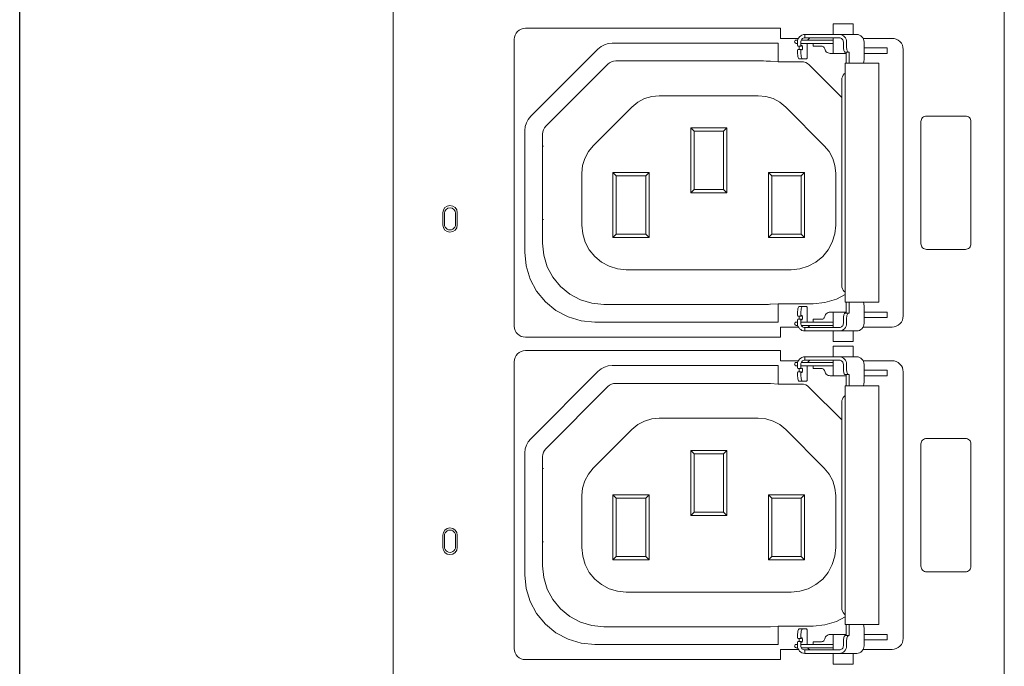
# Model space of a CAD drawing. Header units: millimetres. Extents: x 94562 to 148980, y -25377 to 3008.
# Tile 60 of 140: x 98812 to 98900, y -21612 to -21554. Entities that reach past the tile are written whole.
import ezdxf

# ---------------------------------------------------------------- set-up
doc = ezdxf.new("R2010")
doc.units = ezdxf.units.MM
doc.layers.add('tt_symbole', color=40, linetype='Continuous')

# ---------------------------------------------------------------- blocks, each defined once
blk = doc.blocks.new('IT_szafa_stojąca_42U')
blk.add_line((289.4091, 1608.811), (289.4091, 1797.7235))
blk = doc.blocks.new('PDU_(18)C13_(6)C19')
at = {"layer": 'tt_symbole', "lineweight": 5}
for p, q in [((0, 6.864), (0, 13.05297)), ((0.39369, 13.05297), (0.39369, 6.88261)), ((0.13386, 9.62883), (0.13608, 9.63003)), ((0.13608, 9.63003), (0.13849, 9.63075)), ((0.13849, 9.63075), (0.141, 9.631)), ((0.141, 9.631), (0.24803, 9.631)), ((0.2604, 9.62956), (0.26071, 9.62906)), ((0.26257, 9.63224), (0.26253, 9.63171)), ((0.26253, 9.63171), (0.26253, 9.62956)), ((0.26253, 9.63086), (0.26483, 9.63086)), ((0.26286, 9.62906), (0.26253, 9.62956)), ((0.26272, 9.63275), (0.26257, 9.63224)), ((0.26297, 9.63322), (0.26272, 9.63275)), ((0.2835, 9.63301), (0.26286, 9.63301)), ((0.26326, 9.62943), (0.26286, 9.62906)), ((0.26331, 9.63364), (0.26297, 9.63322)), ((0.26339, 9.62943), (0.26326, 9.62943)), ((0.26371, 9.63397), (0.26331, 9.63364)), ((0.2635, 9.62922), (0.26339, 9.62943)), ((0.26417, 9.63424), (0.26371, 9.63397)), ((0.26467, 9.63439), (0.26417, 9.63424)), ((0.26518, 9.63443), (0.26467, 9.63439)), ((0.26483, 9.63086), (0.2835, 9.63086)), ((0.26524, 9.63443), (0.26518, 9.63443)), ((0.26529, 9.63443), (0.26524, 9.63443)), ((0.26535, 9.63443), (0.26529, 9.63443)), ((0.26543, 9.63443), (0.26535, 9.63443)), ((0.2655, 9.63443), (0.26543, 9.63443)), ((0.26558, 9.63443), (0.2655, 9.63443)), ((0.26567, 9.63443), (0.26558, 9.63443)), ((0.26576, 9.63443), (0.26567, 9.63443)), ((0.27776, 9.63443), (0.26576, 9.63443)), ((0.27826, 9.63443), (0.27776, 9.63443)), ((0.27888, 9.63443), (0.27826, 9.63443)), ((0.27958, 9.63443), (0.27888, 9.63443)), ((0.2804, 9.63443), (0.27958, 9.63443)), ((0.28131, 9.63443), (0.2804, 9.63443)), ((0.28228, 9.63443), (0.28131, 9.63443)), ((0.28332, 9.63443), (0.28228, 9.63443)), ((0.2844, 9.63443), (0.28332, 9.63443)), ((0.28743, 9.63443), (0.2844, 9.63443)), ((0.28793, 9.63439), (0.28743, 9.63443)), ((0.28842, 9.63424), (0.28793, 9.63439)), ((0.28886, 9.63397), (0.28842, 9.63424)), ((0.28926, 9.63364), (0.28886, 9.63397)), ((0.28958, 9.63322), (0.28926, 9.63364)), ((0.28982, 9.63275), (0.28958, 9.63322)), ((0.28997, 9.63224), (0.28982, 9.63275)), ((0.29001, 9.63171), (0.28997, 9.63224)), ((0.29001, 9.62876), (0.29001, 9.63171)), ((0.30271, 9.63411), (0.32136, 9.63411)), ((0.32276, 9.63397), (0.32136, 9.63411)), ((0.32411, 9.63357), (0.32276, 9.63397)), ((0.32536, 9.6329), (0.32411, 9.63357)), ((0.32644, 9.63201), (0.32536, 9.6329)), ((0.32735, 9.63093), (0.32644, 9.63201)), ((0.32801, 9.62969), (0.32735, 9.63093)), ((0.32842, 9.62835), (0.32801, 9.62969)), ((0.08858, 9.58392), (0.1319, 9.62724)), ((0.1319, 9.62724), (0.13386, 9.62883)), ((0.26071, 9.62906), (0.26286, 9.62906)), ((0.26253, 9.6265), (0.26286, 9.627)), ((0.26283, 9.627), (0.26285, 9.627)), ((0.26286, 9.62906), (0.26285, 9.62906)), ((0.26285, 9.627), (0.26286, 9.627)), ((0.26286, 9.627), (0.26326, 9.62662)), ((0.26326, 9.62662), (0.26339, 9.62662)), ((0.26339, 9.62662), (0.2635, 9.62683)), ((0.2636, 9.62883), (0.2635, 9.62922)), ((0.2635, 9.62683), (0.2636, 9.62722)), ((0.26364, 9.62831), (0.2636, 9.62883)), ((0.2636, 9.62722), (0.26364, 9.62775)), ((0.26364, 9.62775), (0.26364, 9.62831)), ((0.27588, 9.6291), (0.27631, 9.62906)), ((0.27631, 9.62906), (0.27672, 9.62894)), ((0.27672, 9.62894), (0.2771, 9.62874)), ((0.2771, 9.62874), (0.27743, 9.62847)), ((0.27743, 9.62847), (0.27769, 9.62814)), ((0.27769, 9.62814), (0.2779, 9.62776)), ((0.2779, 9.62776), (0.27803, 9.62736)), ((0.27803, 9.62736), (0.27822, 9.62668)), ((0.27822, 9.62668), (0.27856, 9.62606)), ((0.27856, 9.62606), (0.27901, 9.62551)), ((0.27901, 9.62551), (0.27957, 9.62506)), ((0.27957, 9.62506), (0.28019, 9.62472)), ((0.28019, 9.62472), (0.28088, 9.62451)), ((0.28088, 9.62451), (0.2816, 9.62444)), ((0.2816, 9.62444), (0.29175, 9.62444)), ((0.29004, 9.62807), (0.29001, 9.62876)), ((0.2901, 9.62739), (0.29004, 9.62807)), ((0.29021, 9.62678), (0.2901, 9.62739)), ((0.29035, 9.62624), (0.29021, 9.62678)), ((0.29051, 9.62579), (0.29035, 9.62624)), ((0.29069, 9.62546), (0.29051, 9.62579)), ((0.2909, 9.62525), (0.29069, 9.62546)), ((0.29113, 9.62518), (0.2909, 9.62525)), ((0.29319, 9.62518), (0.29113, 9.62518)), ((0.32856, 9.62696), (0.32842, 9.62835)), ((0.32856, 9.45537), (0.32856, 9.62696)), ((0.08507, 9.57732), (0.08581, 9.57974)), ((0.08581, 9.57974), (0.08699, 9.58196)), ((0.08699, 9.58196), (0.08858, 9.58392)), ((0.08482, 9.57482), (0.08507, 9.57732)), ((0.08482, 9.49636), (0.08482, 9.57482)), ((0.08568, 9.48757), (0.08482, 9.49636)), ((0.08825, 9.47912), (0.08568, 9.48757)), ((0.0924, 9.47133), (0.08825, 9.47912)), ((0.098, 9.46451), (0.0924, 9.47133)), ((0.10482, 9.45892), (0.098, 9.46451)), ((0.11261, 9.45475), (0.10482, 9.45892)), ((0.29382, 9.45715), (0.29382, 9.46431)), ((0.303, 9.46399), (0.30289, 9.46431)), ((0.30314, 9.46344), (0.303, 9.46399)), ((0.30325, 9.46283), (0.30314, 9.46344)), ((0.30331, 9.46215), (0.30325, 9.46283)), ((0.30333, 9.46146), (0.30331, 9.46215)), ((0.30333, 9.45062), (0.30333, 9.46146)), ((0.12106, 9.45219), (0.11261, 9.45475)), ((0.12986, 9.45133), (0.12106, 9.45219)), ((0.2604, 9.45582), (0.2607, 9.45533)), ((0.26072, 9.45328), (0.2604, 9.45278)), ((0.2607, 9.45533), (0.26286, 9.45533)), ((0.26286, 9.45328), (0.26072, 9.45328)), ((0.26287, 9.45533), (0.26253, 9.45582)), ((0.26253, 9.45278), (0.26286, 9.45328)), ((0.26253, 9.45278), (0.26253, 9.45062)), ((0.26285, 9.45533), (0.26283, 9.45533)), ((0.26286, 9.45533), (0.26285, 9.45533)), ((0.26287, 9.45533), (0.26286, 9.45533)), ((0.26286, 9.45328), (0.26289, 9.45325)), ((0.26326, 9.45569), (0.26287, 9.45533)), ((0.26289, 9.45325), (0.26326, 9.4529)), ((0.26339, 9.45571), (0.26326, 9.45569)), ((0.26326, 9.4529), (0.26339, 9.45289)), ((0.2635, 9.4555), (0.26339, 9.45571)), ((0.26339, 9.45289), (0.2635, 9.4531)), ((0.2636, 9.4551), (0.2635, 9.4555)), ((0.2635, 9.4531), (0.2636, 9.4535)), ((0.26364, 9.45458), (0.2636, 9.4551)), ((0.2636, 9.4535), (0.26364, 9.45401)), ((0.26364, 9.45401), (0.26364, 9.45458)), ((0.27588, 9.45322), (0.27631, 9.45326)), ((0.27631, 9.45326), (0.27672, 9.45339)), ((0.27672, 9.45339), (0.2771, 9.4536)), ((0.2771, 9.4536), (0.27743, 9.45386)), ((0.27743, 9.45386), (0.27769, 9.45419)), ((0.27769, 9.45419), (0.2779, 9.45457)), ((0.2779, 9.45457), (0.27803, 9.45497)), ((0.27803, 9.45497), (0.27822, 9.45565)), ((0.27822, 9.45565), (0.27856, 9.45628)), ((0.27856, 9.45628), (0.27901, 9.45682)), ((0.27901, 9.45682), (0.27957, 9.45726)), ((0.27957, 9.45726), (0.28019, 9.4576)), ((0.28019, 9.4576), (0.28088, 9.45781)), ((0.28088, 9.45781), (0.2816, 9.45787)), ((0.2816, 9.45787), (0.29175, 9.45787)), ((0.29001, 9.45357), (0.29004, 9.45426)), ((0.29001, 9.45062), (0.29001, 9.45357)), ((0.29004, 9.45426), (0.2901, 9.45493)), ((0.2901, 9.45493), (0.29021, 9.45556)), ((0.29021, 9.45556), (0.29035, 9.4561)), ((0.29035, 9.4561), (0.29051, 9.45654)), ((0.29051, 9.45654), (0.29069, 9.45687)), ((0.29069, 9.45687), (0.2909, 9.45708)), ((0.2909, 9.45708), (0.29113, 9.45715)), ((0.29113, 9.45715), (0.29319, 9.45715)), ((0.29319, 9.45715), (0.29382, 9.45715)), ((0.32735, 9.4514), (0.32801, 9.45264)), ((0.32801, 9.45264), (0.32842, 9.45397)), ((0.32842, 9.45397), (0.32856, 9.45537)), ((0.24803, 9.45133), (0.12986, 9.45133)), ((0.26101, 9.44822), (0.24949, 9.44822)), ((0.24949, 9.44822), (0.24949, 9.44167)), ((0.26253, 9.45062), (0.26257, 9.45008)), ((0.26257, 9.45008), (0.26272, 9.44957)), ((0.26272, 9.44957), (0.26297, 9.44911)), ((0.26286, 9.44932), (0.26421, 9.44932)), ((0.26297, 9.44911), (0.26331, 9.44869)), ((0.26331, 9.44869), (0.26371, 9.44835)), ((0.26371, 9.44835), (0.26417, 9.4481)), ((0.26417, 9.4481), (0.26467, 9.44794)), ((0.26421, 9.44932), (0.26483, 9.44932)), ((0.26467, 9.44794), (0.26518, 9.44789)), ((0.26483, 9.44932), (0.2835, 9.44932)), ((0.26518, 9.44789), (0.26518, 9.44571)), ((0.26518, 9.44789), (0.26524, 9.44789)), ((0.26518, 9.44571), (0.27776, 9.44571)), ((0.26524, 9.44789), (0.26529, 9.44789)), ((0.26529, 9.44789), (0.26535, 9.44789)), ((0.26535, 9.44789), (0.26543, 9.44789)), ((0.26543, 9.44789), (0.2655, 9.44789)), ((0.2655, 9.44789), (0.26558, 9.44789)), ((0.26558, 9.44789), (0.26567, 9.44789)), ((0.26567, 9.44789), (0.26576, 9.44789)), ((0.26576, 9.44789), (0.27776, 9.44789)), ((0.27776, 9.44789), (0.27826, 9.44789)), ((0.27776, 9.44571), (0.27826, 9.44571)), ((0.27826, 9.44789), (0.27888, 9.44789)), ((0.27826, 9.44571), (0.27888, 9.44571)), ((0.27888, 9.44789), (0.27958, 9.44789)), ((0.27888, 9.44571), (0.27958, 9.44571)), ((0.27958, 9.44789), (0.2804, 9.44789)), ((0.27958, 9.44571), (0.2804, 9.44571)), ((0.2804, 9.44789), (0.28131, 9.44789)), ((0.2804, 9.44571), (0.28131, 9.44571)), ((0.28131, 9.44789), (0.28228, 9.44789)), ((0.28131, 9.44571), (0.28228, 9.44571)), ((0.28228, 9.44789), (0.28332, 9.44789)), ((0.28228, 9.44571), (0.28332, 9.44571)), ((0.28332, 9.44789), (0.2844, 9.44789)), ((0.28332, 9.44571), (0.2844, 9.44571)), ((0.2844, 9.44789), (0.28743, 9.44789)), ((0.2844, 9.44571), (0.28743, 9.44571)), ((0.28743, 9.44789), (0.28793, 9.44794)), ((0.28743, 9.44571), (0.29867, 9.44571)), ((0.28793, 9.44794), (0.28842, 9.4481)), ((0.28842, 9.4481), (0.28886, 9.44835)), ((0.28886, 9.44835), (0.28926, 9.44869)), ((0.28926, 9.44869), (0.28958, 9.44911)), ((0.28958, 9.44911), (0.28982, 9.44957)), ((0.28982, 9.44957), (0.28997, 9.45008)), ((0.28997, 9.45008), (0.29001, 9.45062)), ((0.29867, 9.44571), (0.29957, 9.44581)), ((0.29957, 9.44581), (0.30044, 9.44608)), ((0.30044, 9.44608), (0.30125, 9.44654)), ((0.30125, 9.44654), (0.30196, 9.44715)), ((0.30196, 9.44715), (0.30254, 9.44789)), ((0.30254, 9.44789), (0.30297, 9.44874)), ((0.30297, 9.44874), (0.30324, 9.44967)), ((0.30324, 9.44967), (0.30333, 9.45062)), ((0.32136, 9.44822), (0.32276, 9.44835)), ((0.32276, 9.44835), (0.32411, 9.44876)), ((0.32411, 9.44876), (0.32536, 9.44942)), ((0.32536, 9.44942), (0.32644, 9.45031)), ((0.32644, 9.45031), (0.32735, 9.4514)), ((0.24949, 9.44167), (0.08521, 9.44167)), ((0.26417, 9.42665), (0.26371, 9.42638)), ((0.26467, 9.4268), (0.26417, 9.42665)), ((0.26518, 9.42684), (0.26467, 9.4268)), ((0.26524, 9.42684), (0.26518, 9.42684)), ((0.26529, 9.42684), (0.26524, 9.42684)), ((0.26535, 9.42684), (0.26529, 9.42684)), ((0.26543, 9.42684), (0.26535, 9.42684)), ((0.2655, 9.42684), (0.26543, 9.42684)), ((0.26558, 9.42684), (0.2655, 9.42684)), ((0.26567, 9.42684), (0.26558, 9.42684)), ((0.26576, 9.42684), (0.26567, 9.42684)), ((0.27776, 9.42684), (0.26576, 9.42684)), ((0.27826, 9.42684), (0.27776, 9.42684)), ((0.27888, 9.42684), (0.27826, 9.42684)), ((0.27958, 9.42684), (0.27888, 9.42684)), ((0.2804, 9.42684), (0.27958, 9.42684)), ((0.28131, 9.42684), (0.2804, 9.42684)), ((0.28228, 9.42684), (0.28131, 9.42684)), ((0.28332, 9.42684), (0.28228, 9.42684)), ((0.2844, 9.42684), (0.28332, 9.42684)), ((0.28743, 9.42684), (0.2844, 9.42684)), ((0.28793, 9.4268), (0.28743, 9.42684)), ((0.28842, 9.42665), (0.28793, 9.4268)), ((0.28886, 9.42638), (0.28842, 9.42665)), ((0.30271, 9.42652), (0.32136, 9.42652)), ((0.32276, 9.42638), (0.32136, 9.42652)), ((0.1319, 9.41965), (0.13386, 9.42124)), ((0.13386, 9.42124), (0.13608, 9.42244)), ((0.13608, 9.42244), (0.13849, 9.42316)), ((0.13849, 9.42316), (0.141, 9.42341)), ((0.141, 9.42341), (0.24803, 9.42341)), ((0.2604, 9.42197), (0.26071, 9.42147)), ((0.26071, 9.42147), (0.26286, 9.42147)), ((0.26257, 9.42465), (0.26253, 9.42412)), ((0.26253, 9.42412), (0.26253, 9.42197)), ((0.26253, 9.42327), (0.26483, 9.42327)), ((0.26286, 9.42147), (0.26253, 9.42197)), ((0.26272, 9.42516), (0.26257, 9.42465)), ((0.26297, 9.42563), (0.26272, 9.42516)), ((0.26286, 9.42147), (0.26285, 9.42147)), ((0.2835, 9.42542), (0.26286, 9.42542)), ((0.26326, 9.42184), (0.26286, 9.42147)), ((0.26331, 9.42605), (0.26297, 9.42563)), ((0.26339, 9.42184), (0.26326, 9.42184)), ((0.26371, 9.42638), (0.26331, 9.42605)), ((0.2635, 9.42163), (0.26339, 9.42184)), ((0.2636, 9.42124), (0.2635, 9.42163)), ((0.26364, 9.42072), (0.2636, 9.42124)), ((0.2636, 9.41963), (0.26364, 9.42016)), ((0.26364, 9.42016), (0.26364, 9.42072)), ((0.26483, 9.42327), (0.2835, 9.42327)), ((0.27588, 9.42151), (0.27631, 9.42147)), ((0.27631, 9.42147), (0.27672, 9.42135)), ((0.27672, 9.42135), (0.2771, 9.42115)), ((0.2771, 9.42115), (0.27743, 9.42088)), ((0.27743, 9.42088), (0.27769, 9.42055)), ((0.27769, 9.42055), (0.2779, 9.42017)), ((0.2779, 9.42017), (0.27803, 9.41977)), ((0.28926, 9.42605), (0.28886, 9.42638)), ((0.28958, 9.42563), (0.28926, 9.42605)), ((0.28982, 9.42516), (0.28958, 9.42563)), ((0.28997, 9.42465), (0.28982, 9.42516)), ((0.29001, 9.42412), (0.28997, 9.42465)), ((0.29001, 9.42117), (0.29001, 9.42412)), ((0.29004, 9.42048), (0.29001, 9.42117)), ((0.2901, 9.4198), (0.29004, 9.42048)), ((0.32411, 9.42598), (0.32276, 9.42638)), ((0.32536, 9.42531), (0.32411, 9.42598)), ((0.32644, 9.42442), (0.32536, 9.42531)), ((0.32735, 9.42334), (0.32644, 9.42442)), ((0.32801, 9.4221), (0.32735, 9.42334)), ((0.32842, 9.42076), (0.32801, 9.4221)), ((0.32856, 9.41937), (0.32842, 9.42076)), ((0.08858, 9.37633), (0.1319, 9.41965)), ((0.26253, 9.41891), (0.26286, 9.41941)), ((0.26283, 9.41941), (0.26285, 9.41941)), ((0.26285, 9.41941), (0.26286, 9.41941)), ((0.26286, 9.41941), (0.26326, 9.41903)), ((0.26326, 9.41903), (0.26339, 9.41903)), ((0.26339, 9.41903), (0.2635, 9.41924)), ((0.2635, 9.41924), (0.2636, 9.41963)), ((0.27803, 9.41977), (0.27822, 9.41909)), ((0.27822, 9.41909), (0.27856, 9.41847)), ((0.27856, 9.41847), (0.27901, 9.41792)), ((0.27901, 9.41792), (0.27957, 9.41747)), ((0.27957, 9.41747), (0.28019, 9.41713)), ((0.28019, 9.41713), (0.28088, 9.41692)), ((0.28088, 9.41692), (0.2816, 9.41685)), ((0.2816, 9.41685), (0.29175, 9.41685)), ((0.29021, 9.41919), (0.2901, 9.4198)), ((0.29035, 9.41865), (0.29021, 9.41919)), ((0.29051, 9.4182), (0.29035, 9.41865)), ((0.29069, 9.41787), (0.29051, 9.4182)), ((0.2909, 9.41766), (0.29069, 9.41787)), ((0.29113, 9.41759), (0.2909, 9.41766)), ((0.29319, 9.41759), (0.29113, 9.41759)), ((0.32856, 9.24778), (0.32856, 9.41937)), ((0.08699, 9.37437), (0.08858, 9.37633)), ((0.08482, 9.36723), (0.08507, 9.36973)), ((0.08507, 9.36973), (0.08581, 9.37215)), ((0.08581, 9.37215), (0.08699, 9.37437)), ((0.08482, 9.28877), (0.08482, 9.36723)), ((0.08568, 9.27998), (0.08482, 9.28877)), ((0.08825, 9.27153), (0.08568, 9.27998)), ((0.0924, 9.26374), (0.08825, 9.27153)), ((0.098, 9.25692), (0.0924, 9.26374)), ((0.10482, 9.25133), (0.098, 9.25692)), ((0.29382, 9.24956), (0.29382, 9.25672)), ((0.303, 9.2564), (0.30289, 9.25672)), ((0.30314, 9.25585), (0.303, 9.2564)), ((0.30325, 9.25524), (0.30314, 9.25585)), ((0.30331, 9.25456), (0.30325, 9.25524)), ((0.11261, 9.24716), (0.10482, 9.25133)), ((0.27856, 9.24869), (0.27901, 9.24923)), ((0.27901, 9.24923), (0.27957, 9.24967)), ((0.27957, 9.24967), (0.28019, 9.25001)), ((0.28019, 9.25001), (0.28088, 9.25022)), ((0.28088, 9.25022), (0.2816, 9.25028)), ((0.2816, 9.25028), (0.29175, 9.25028)), ((0.29035, 9.24851), (0.29051, 9.24895)), ((0.29051, 9.24895), (0.29069, 9.24928)), ((0.29069, 9.24928), (0.2909, 9.24949)), ((0.2909, 9.24949), (0.29113, 9.24956)), ((0.29113, 9.24956), (0.29319, 9.24956)), ((0.29319, 9.24956), (0.29382, 9.24956)), ((0.30333, 9.25387), (0.30331, 9.25456)), ((0.30333, 9.24303), (0.30333, 9.25387)), ((0.12106, 9.2446), (0.11261, 9.24716)), ((0.12986, 9.24374), (0.12106, 9.2446)), ((0.24803, 9.24374), (0.12986, 9.24374)), ((0.2604, 9.24823), (0.2607, 9.24774)), ((0.26072, 9.24569), (0.2604, 9.24519)), ((0.2607, 9.24774), (0.26286, 9.24774)), ((0.26286, 9.24569), (0.26072, 9.24569)), ((0.26287, 9.24774), (0.26253, 9.24823)), ((0.26253, 9.24519), (0.26286, 9.24569)), ((0.26253, 9.24519), (0.26253, 9.24303)), ((0.26253, 9.24303), (0.26257, 9.24249)), ((0.26257, 9.24249), (0.26272, 9.24198)), ((0.26285, 9.24774), (0.26283, 9.24774)), ((0.26286, 9.24774), (0.26285, 9.24774)), ((0.26287, 9.24774), (0.26286, 9.24774)), ((0.26286, 9.24569), (0.26289, 9.24566)), ((0.26326, 9.2481), (0.26287, 9.24774)), ((0.26289, 9.24566), (0.26326, 9.24531)), ((0.26339, 9.24812), (0.26326, 9.2481)), ((0.26326, 9.24531), (0.26339, 9.2453)), ((0.2635, 9.24791), (0.26339, 9.24812)), ((0.26339, 9.2453), (0.2635, 9.24551)), ((0.2636, 9.24751), (0.2635, 9.24791)), ((0.2635, 9.24551), (0.2636, 9.24591)), ((0.26364, 9.24699), (0.2636, 9.24751)), ((0.2636, 9.24591), (0.26364, 9.24642)), ((0.26364, 9.24642), (0.26364, 9.24699)), ((0.27588, 9.24563), (0.27631, 9.24567)), ((0.27631, 9.24567), (0.27672, 9.2458)), ((0.27672, 9.2458), (0.2771, 9.24601)), ((0.2771, 9.24601), (0.27743, 9.24627)), ((0.27743, 9.24627), (0.27769, 9.2466)), ((0.27769, 9.2466), (0.2779, 9.24698)), ((0.2779, 9.24698), (0.27803, 9.24738)), ((0.27803, 9.24738), (0.27822, 9.24806)), ((0.27822, 9.24806), (0.27856, 9.24869)), ((0.28982, 9.24198), (0.28997, 9.24249)), ((0.28997, 9.24249), (0.29001, 9.24303)), ((0.29001, 9.24598), (0.29004, 9.24667)), ((0.29001, 9.24303), (0.29001, 9.24598)), ((0.29004, 9.24667), (0.2901, 9.24734)), ((0.2901, 9.24734), (0.29021, 9.24797)), ((0.29021, 9.24797), (0.29035, 9.24851)), ((0.30324, 9.24208), (0.30333, 9.24303)), ((0.32536, 9.24183), (0.32644, 9.24272)), ((0.32644, 9.24272), (0.32735, 9.24381)), ((0.32735, 9.24381), (0.32801, 9.24505)), ((0.32801, 9.24505), (0.32842, 9.24638)), ((0.32842, 9.24638), (0.32856, 9.24778)), ((0.26101, 9.24063), (0.24949, 9.24063)), ((0.24949, 9.24063), (0.24949, 9.23408)), ((0.26272, 9.24198), (0.26297, 9.24152)), ((0.26286, 9.24173), (0.26421, 9.24173)), ((0.26297, 9.24152), (0.26331, 9.2411)), ((0.26331, 9.2411), (0.26371, 9.24076)), ((0.26371, 9.24076), (0.26417, 9.24051)), ((0.26417, 9.24051), (0.26467, 9.24035)), ((0.26421, 9.24173), (0.26483, 9.24173)), ((0.26467, 9.24035), (0.26518, 9.2403)), ((0.26483, 9.24173), (0.2835, 9.24173)), ((0.26518, 9.2403), (0.26524, 9.2403)), ((0.26518, 9.2403), (0.26518, 9.23812)), ((0.26518, 9.23812), (0.27776, 9.23812)), ((0.26524, 9.2403), (0.26529, 9.2403)), ((0.26529, 9.2403), (0.26535, 9.2403)), ((0.26535, 9.2403), (0.26543, 9.2403)), ((0.26543, 9.2403), (0.2655, 9.2403)), ((0.2655, 9.2403), (0.26558, 9.2403)), ((0.26558, 9.2403), (0.26567, 9.2403)), ((0.26567, 9.2403), (0.26576, 9.2403)), ((0.26576, 9.2403), (0.27776, 9.2403)), ((0.27776, 9.2403), (0.27826, 9.2403)), ((0.27776, 9.23812), (0.27826, 9.23812)), ((0.27826, 9.2403), (0.27888, 9.2403)), ((0.27826, 9.23812), (0.27888, 9.23812)), ((0.27888, 9.2403), (0.27958, 9.2403)), ((0.27888, 9.23812), (0.27958, 9.23812)), ((0.27958, 9.2403), (0.2804, 9.2403)), ((0.27958, 9.23812), (0.2804, 9.23812)), ((0.2804, 9.2403), (0.28131, 9.2403)), ((0.2804, 9.23812), (0.28131, 9.23812)), ((0.28131, 9.2403), (0.28228, 9.2403)), ((0.28131, 9.23812), (0.28228, 9.23812)), ((0.28228, 9.2403), (0.28332, 9.2403)), ((0.28228, 9.23812), (0.28332, 9.23812)), ((0.28332, 9.2403), (0.2844, 9.2403)), ((0.28332, 9.23812), (0.2844, 9.23812)), ((0.2844, 9.2403), (0.28743, 9.2403)), ((0.2844, 9.23812), (0.28743, 9.23812)), ((0.28743, 9.2403), (0.28793, 9.24035)), ((0.28743, 9.23812), (0.29867, 9.23812)), ((0.28793, 9.24035), (0.28842, 9.24051)), ((0.28842, 9.24051), (0.28886, 9.24076)), ((0.28886, 9.24076), (0.28926, 9.2411)), ((0.28926, 9.2411), (0.28958, 9.24152)), ((0.28958, 9.24152), (0.28982, 9.24198)), ((0.29867, 9.23812), (0.29957, 9.23822)), ((0.29957, 9.23822), (0.30044, 9.23849)), ((0.30044, 9.23849), (0.30125, 9.23895)), ((0.30125, 9.23895), (0.30196, 9.23956)), ((0.30196, 9.23956), (0.30254, 9.2403)), ((0.30254, 9.2403), (0.30297, 9.24115)), ((0.30297, 9.24115), (0.30324, 9.24208)), ((0.32136, 9.24063), (0.32276, 9.24076)), ((0.32276, 9.24076), (0.32411, 9.24117)), ((0.32411, 9.24117), (0.32536, 9.24183)), ((0.24949, 9.23408), (0.08521, 9.23408))]:
    blk.add_line(p, q, dxfattribs=at)
for points in [[(0.29638, 9.63662), (0.29638, 9.64353), (0.29589, 9.64353), (0.29449, 9.64353), (0.2924, 9.64353), (0.28993, 9.64353), (0.28747, 9.64353), (0.28538, 9.64353), (0.28399, 9.64353), (0.2835, 9.64353), (0.2835, 9.63662)], [(0.26518, 9.63662), (0.26425, 9.63653), (0.26335, 9.63625), (0.26253, 9.63579), (0.26179, 9.63518), (0.26121, 9.63444), (0.26076, 9.63358), (0.26049, 9.63267), (0.2604, 9.63171), (0.2604, 9.62956)], [(0.28743, 9.63662), (0.2844, 9.63662), (0.28332, 9.63662), (0.28228, 9.63662), (0.28131, 9.63662), (0.2804, 9.63662), (0.27958, 9.63662), (0.27888, 9.63662), (0.27826, 9.63662), (0.27776, 9.63662), (0.26576, 9.63662), (0.26567, 9.63662), (0.26558, 9.63662), (0.2655, 9.63662), (0.26543, 9.63662), (0.26535, 9.63662), (0.26529, 9.63662), (0.26524, 9.63662), (0.26518, 9.63662), (0.26518, 9.63443)], [(0.29382, 9.61803), (0.29382, 9.62518), (0.29319, 9.62518), (0.29299, 9.62525), (0.29278, 9.62546), (0.29258, 9.62579), (0.29242, 9.62624), (0.29228, 9.62678), (0.29218, 9.62739), (0.29211, 9.62807), (0.2921, 9.62876), (0.2921, 9.63171), (0.292, 9.63267), (0.29174, 9.63358), (0.29131, 9.63444), (0.29072, 9.63518), (0.29001, 9.63579), (0.28921, 9.63625), (0.28833, 9.63653), (0.28743, 9.63662), (0.29867, 9.63662), (0.29957, 9.63653), (0.30044, 9.63625), (0.30125, 9.63579), (0.30196, 9.63518), (0.30254, 9.63444), (0.30297, 9.63358), (0.30324, 9.63267), (0.30333, 9.63171), (0.30333, 9.62087), (0.30331, 9.62017), (0.30325, 9.6195), (0.30314, 9.61889), (0.303, 9.61835), (0.30289, 9.61803)], [(0.24803, 9.61907), (0.24803, 9.631)], [(0.25481, 9.63418), (0.25492, 9.63412), (0.25494, 9.63411)], [(0.26059, 9.63301), (0.26018, 9.63301), (0.25976, 9.63301), (0.25963, 9.63301), (0.25921, 9.63293), (0.25886, 9.63269), (0.25864, 9.63235), (0.25856, 9.63193), (0.25864, 9.63153), (0.25886, 9.63118), (0.25921, 9.63094), (0.25963, 9.63086), (0.25976, 9.63086), (0.26018, 9.63086), (0.2604, 9.63086)], [(0.26374, 9.62087), (0.26631, 9.62087), (0.26639, 9.6209), (0.26646, 9.62101), (0.26653, 9.62117), (0.2666, 9.62139), (0.26664, 9.62167), (0.26668, 9.62197), (0.26669, 9.62231), (0.26671, 9.62267), (0.26671, 9.63086)], [(0.26703, 9.63301), (0.26715, 9.63322), (0.26749, 9.63364), (0.26789, 9.63397), (0.26835, 9.63424), (0.26885, 9.63439), (0.26936, 9.63443)], [(0.27588, 9.6291), (0.27051, 9.6291), (0.27051, 9.63086)], [(0.2835, 9.63443), (0.2835, 9.62444)], [(0.26286, 9.627), (0.26071, 9.627), (0.2604, 9.6265), (0.2604, 9.62624), (0.26042, 9.62519), (0.26049, 9.62418), (0.2606, 9.62326), (0.26075, 9.62244), (0.26093, 9.62178), (0.26114, 9.62128), (0.26136, 9.62097), (0.2616, 9.62087), (0.26374, 9.62087), (0.2635, 9.62097), (0.26326, 9.62128), (0.26306, 9.62178), (0.26288, 9.62244), (0.26272, 9.62326), (0.26261, 9.62418), (0.26254, 9.62519), (0.26253, 9.62624), (0.26253, 9.6265)], [(0.26143, 9.627), (0.26147, 9.62722), (0.26151, 9.62775), (0.26151, 9.62831), (0.26147, 9.62883), (0.26143, 9.62906)], [(0.29175, 9.61803), (0.29175, 9.62518)], [(0.30333, 9.62803), (0.30544, 9.62803), (0.31824, 9.62803), (0.31824, 9.62444), (0.30333, 9.62444)], [(0.28897, 9.59604), (0.26806, 9.61697), (0.26697, 9.61786), (0.26574, 9.61851), (0.26439, 9.61893), (0.26299, 9.61907), (0.24803, 9.61907), (0.2431, 9.61946), (0.24263, 9.61947), (0.24167, 9.6195), (0.24029, 9.61951), (0.2385, 9.61953), (0.23639, 9.61953), (0.23403, 9.61954), (0.23147, 9.61954), (0.22883, 9.61956), (0.14339, 9.61956), (0.14199, 9.61942), (0.14064, 9.619), (0.1394, 9.61835), (0.13832, 9.61746), (0.09836, 9.5775), (0.09747, 9.57642), (0.09682, 9.57518), (0.0964, 9.57383), (0.09626, 9.57243), (0.09626, 9.50215), (0.09703, 9.49447), (0.09926, 9.48708), (0.1029, 9.48028), (0.10781, 9.47431), (0.11376, 9.46942), (0.12057, 9.46578), (0.12796, 9.46354), (0.13564, 9.46278), (0.22883, 9.46278), (0.23147, 9.46278), (0.23403, 9.46279), (0.23639, 9.46279), (0.2385, 9.46281), (0.24029, 9.46282), (0.24167, 9.46283), (0.24263, 9.46285), (0.2431, 9.46287), (0.24803, 9.46326), (0.27044, 9.46326), (0.27814, 9.46403), (0.28551, 9.46626), (0.29117, 9.46915)], [(0.29117, 9.61175), (0.29051, 9.61118), (0.28986, 9.61036), (0.28938, 9.60943), (0.28908, 9.60843), (0.28897, 9.60737), (0.28897, 9.47496), (0.28908, 9.4739), (0.28938, 9.4729), (0.28986, 9.47197), (0.29051, 9.47115), (0.29117, 9.47058)], [(0.19165, 9.53454), (0.19165, 9.57642)], [(0.19381, 9.57428), (0.19381, 9.53669)], [(0.21278, 9.53669), (0.21278, 9.57428)], [(0.21492, 9.57642), (0.21492, 9.53454)], [(0.09699, 9.56479), (0.0969, 9.56479)], [(0.14154, 9.50592), (0.14154, 9.54779)], [(0.16481, 9.54779), (0.16481, 9.50592), (0.16267, 9.50806), (0.16267, 9.54564)], [(0.24176, 9.50592), (0.24176, 9.54779), (0.24392, 9.54564), (0.24392, 9.50806)], [(0.24176, 9.54779), (0.26503, 9.54779)], [(0.26288, 9.50806), (0.26288, 9.54564), (0.26503, 9.54779), (0.26503, 9.50592)], [(0.14369, 9.54564), (0.14369, 9.50806)], [(0.26288, 9.54564), (0.24392, 9.54564)], [(0.09699, 9.51754), (0.0969, 9.51754)], [(0.16481, 9.50592), (0.14154, 9.50592), (0.14369, 9.50806), (0.16267, 9.50806)], [(0.24803, 9.45133), (0.24803, 9.46326)], [(0.2604, 9.45582), (0.2604, 9.45608), (0.26042, 9.45714), (0.26049, 9.45814), (0.2606, 9.45907), (0.26075, 9.45989), (0.26093, 9.46056), (0.26114, 9.46106), (0.26136, 9.46136), (0.2616, 9.46146), (0.26374, 9.46146), (0.2635, 9.46136), (0.26326, 9.46106), (0.26306, 9.46056), (0.26288, 9.45989), (0.26272, 9.45907), (0.26261, 9.45814), (0.26254, 9.45714), (0.26253, 9.45608), (0.26253, 9.45582)], [(0.26671, 9.45147), (0.26671, 9.45967), (0.26669, 9.46001), (0.26668, 9.46035), (0.26664, 9.46067), (0.2666, 9.46093), (0.26653, 9.46115), (0.26646, 9.46132), (0.26639, 9.46143), (0.26631, 9.46146), (0.26374, 9.46146)], [(0.29175, 9.45715), (0.29175, 9.46431)], [(0.2604, 9.45278), (0.2604, 9.45062), (0.26049, 9.44967), (0.26076, 9.44874), (0.26121, 9.44789), (0.26179, 9.44715), (0.26253, 9.44654), (0.26335, 9.44608), (0.26425, 9.44581), (0.26518, 9.44571)], [(0.26143, 9.45533), (0.26147, 9.4551), (0.26151, 9.45458), (0.26151, 9.45401), (0.26147, 9.4535), (0.26143, 9.45328)], [(0.27588, 9.45322), (0.27051, 9.45322), (0.27051, 9.45147)], [(0.2835, 9.45787), (0.2835, 9.44789)], [(0.29319, 9.45715), (0.29299, 9.45708), (0.29278, 9.45687), (0.29258, 9.45654), (0.29242, 9.4561), (0.29228, 9.45556), (0.29218, 9.45493), (0.29211, 9.45426), (0.2921, 9.45357), (0.2921, 9.45062), (0.292, 9.44967), (0.29174, 9.44874), (0.29131, 9.44789), (0.29072, 9.44715), (0.29001, 9.44654), (0.28921, 9.44608), (0.28833, 9.44581), (0.28743, 9.44571)], [(0.30333, 9.45431), (0.30544, 9.45431), (0.31824, 9.45431), (0.31824, 9.45787), (0.30333, 9.45787)], [(0.2604, 9.45147), (0.26018, 9.45147), (0.25976, 9.45147), (0.25963, 9.45147), (0.25921, 9.45139), (0.25886, 9.45115), (0.25864, 9.45081), (0.25856, 9.45039), (0.25864, 9.44999), (0.25886, 9.44964), (0.25921, 9.4494), (0.25963, 9.44932), (0.25976, 9.44932), (0.26018, 9.44932), (0.26059, 9.44932)], [(0.2835, 9.45147), (0.26253, 9.45147)], [(0.26936, 9.44789), (0.26885, 9.44794), (0.26835, 9.4481), (0.26789, 9.44835), (0.26749, 9.44869), (0.26715, 9.44911), (0.26703, 9.44932)], [(0.2835, 9.44571), (0.2835, 9.43881), (0.28399, 9.43881), (0.28538, 9.43881), (0.28747, 9.43881), (0.28993, 9.43881), (0.2924, 9.43881), (0.29449, 9.43881), (0.29589, 9.43881), (0.29638, 9.43881), (0.29638, 9.44571)], [(0.30274, 9.44822), (0.32136, 9.44822)], [(0.29638, 9.42903), (0.29638, 9.43594), (0.29589, 9.43594), (0.29449, 9.43594), (0.2924, 9.43594), (0.28993, 9.43594), (0.28747, 9.43594), (0.28538, 9.43594), (0.28399, 9.43594), (0.2835, 9.43594), (0.2835, 9.42903)], [(0.25481, 9.42659), (0.25492, 9.42653), (0.25494, 9.42652)], [(0.26518, 9.42903), (0.26425, 9.42894), (0.26335, 9.42866), (0.26253, 9.4282), (0.26179, 9.42759), (0.26121, 9.42685), (0.26076, 9.42599), (0.26049, 9.42508), (0.2604, 9.42412), (0.2604, 9.42197)], [(0.28743, 9.42903), (0.2844, 9.42903), (0.28332, 9.42903), (0.28228, 9.42903), (0.28131, 9.42903), (0.2804, 9.42903), (0.27958, 9.42903), (0.27888, 9.42903), (0.27826, 9.42903), (0.27776, 9.42903), (0.26576, 9.42903), (0.26567, 9.42903), (0.26558, 9.42903), (0.2655, 9.42903), (0.26543, 9.42903), (0.26535, 9.42903), (0.26529, 9.42903), (0.26524, 9.42903), (0.26518, 9.42903), (0.26518, 9.42684)], [(0.26703, 9.42542), (0.26715, 9.42563), (0.26749, 9.42605), (0.26789, 9.42638), (0.26835, 9.42665), (0.26885, 9.4268), (0.26936, 9.42684)], [(0.2835, 9.42684), (0.2835, 9.41685)], [(0.29382, 9.41044), (0.29382, 9.41759), (0.29319, 9.41759), (0.29299, 9.41766), (0.29278, 9.41787), (0.29258, 9.4182), (0.29242, 9.41865), (0.29228, 9.41919), (0.29218, 9.4198), (0.29211, 9.42048), (0.2921, 9.42117), (0.2921, 9.42412), (0.292, 9.42508), (0.29174, 9.42599), (0.29131, 9.42685), (0.29072, 9.42759), (0.29001, 9.4282), (0.28921, 9.42866), (0.28833, 9.42894), (0.28743, 9.42903), (0.29867, 9.42903), (0.29957, 9.42894), (0.30044, 9.42866), (0.30125, 9.4282), (0.30196, 9.42759), (0.30254, 9.42685), (0.30297, 9.42599), (0.30324, 9.42508), (0.30333, 9.42412), (0.30333, 9.41328), (0.30331, 9.41258), (0.30325, 9.41191), (0.30314, 9.4113), (0.303, 9.41076), (0.30289, 9.41044)], [(0.24803, 9.41148), (0.24803, 9.42341)], [(0.26059, 9.42542), (0.26018, 9.42542), (0.25976, 9.42542), (0.25963, 9.42542), (0.25921, 9.42534), (0.25886, 9.4251), (0.25864, 9.42476), (0.25856, 9.42434), (0.25864, 9.42394), (0.25886, 9.42359), (0.25921, 9.42335), (0.25963, 9.42327), (0.25976, 9.42327), (0.26018, 9.42327), (0.2604, 9.42327)], [(0.26143, 9.41941), (0.26147, 9.41963), (0.26151, 9.42016), (0.26151, 9.42072), (0.26147, 9.42124), (0.26143, 9.42147)], [(0.26374, 9.41328), (0.26631, 9.41328), (0.26639, 9.41331), (0.26646, 9.41342), (0.26653, 9.41358), (0.2666, 9.4138), (0.26664, 9.41408), (0.26668, 9.41438), (0.26669, 9.41472), (0.26671, 9.41508), (0.26671, 9.42327)], [(0.27588, 9.42151), (0.27051, 9.42151), (0.27051, 9.42327)], [(0.30333, 9.42044), (0.30544, 9.42044), (0.31824, 9.42044), (0.31824, 9.41685), (0.30333, 9.41685)], [(0.26286, 9.41941), (0.26071, 9.41941), (0.2604, 9.41891), (0.2604, 9.41865), (0.26042, 9.4176), (0.26049, 9.41659), (0.2606, 9.41567), (0.26075, 9.41485), (0.26093, 9.41419), (0.26114, 9.41369), (0.26136, 9.41338), (0.2616, 9.41328), (0.26374, 9.41328), (0.2635, 9.41338), (0.26326, 9.41369), (0.26306, 9.41419), (0.26288, 9.41485), (0.26272, 9.41567), (0.26261, 9.41659), (0.26254, 9.4176), (0.26253, 9.41865), (0.26253, 9.41891)], [(0.29175, 9.41044), (0.29175, 9.41759)], [(0.28897, 9.38845), (0.26806, 9.40938), (0.26697, 9.41027), (0.26574, 9.41092), (0.26439, 9.41134), (0.26299, 9.41148), (0.24803, 9.41148), (0.2431, 9.41187), (0.24263, 9.41188), (0.24167, 9.41191), (0.24029, 9.41192), (0.2385, 9.41194), (0.23639, 9.41194), (0.23403, 9.41195), (0.23147, 9.41195), (0.22883, 9.41197), (0.14339, 9.41197), (0.14199, 9.41183), (0.14064, 9.41141), (0.1394, 9.41076), (0.13832, 9.40987), (0.09836, 9.36991), (0.09747, 9.36883), (0.09682, 9.36759), (0.0964, 9.36624), (0.09626, 9.36484), (0.09626, 9.29456), (0.09703, 9.28688), (0.09926, 9.27949), (0.1029, 9.27269), (0.10781, 9.26672), (0.11376, 9.26183), (0.12057, 9.25819), (0.12796, 9.25595), (0.13564, 9.25519), (0.22883, 9.25519), (0.23147, 9.25519), (0.23403, 9.2552), (0.23639, 9.2552), (0.2385, 9.25522), (0.24029, 9.25523), (0.24167, 9.25524), (0.24263, 9.25526), (0.2431, 9.25528), (0.24803, 9.25567), (0.27044, 9.25567), (0.27814, 9.25644), (0.28551, 9.25867), (0.29117, 9.26156)], [(0.29117, 9.40416), (0.29051, 9.40359), (0.28986, 9.40277), (0.28938, 9.40184), (0.28908, 9.40084), (0.28897, 9.39978), (0.28897, 9.26737), (0.28908, 9.26631), (0.28938, 9.26531), (0.28986, 9.26438), (0.29051, 9.26356), (0.29117, 9.26299)], [(0.19165, 9.32695), (0.19165, 9.36883)], [(0.19381, 9.36669), (0.19381, 9.3291)], [(0.21278, 9.3291), (0.21278, 9.36669)], [(0.21492, 9.36883), (0.21492, 9.32695)], [(0.09699, 9.3572), (0.0969, 9.3572)], [(0.14154, 9.29833), (0.14154, 9.3402)], [(0.14369, 9.33805), (0.14369, 9.30047)], [(0.16481, 9.3402), (0.16481, 9.29833), (0.16267, 9.30047), (0.16267, 9.33805)], [(0.24176, 9.29833), (0.24176, 9.3402), (0.24392, 9.33805), (0.24392, 9.30047)], [(0.24176, 9.3402), (0.26503, 9.3402)], [(0.26288, 9.33805), (0.24392, 9.33805)], [(0.26288, 9.30047), (0.26288, 9.33805), (0.26503, 9.3402), (0.26503, 9.29833)], [(0.09699, 9.30995), (0.0969, 9.30995)], [(0.16481, 9.29833), (0.14154, 9.29833), (0.14369, 9.30047), (0.16267, 9.30047)], [(0.24803, 9.24374), (0.24803, 9.25567)], [(0.29175, 9.24956), (0.29175, 9.25672)], [(0.2604, 9.24823), (0.2604, 9.24849), (0.26042, 9.24955), (0.26049, 9.25055), (0.2606, 9.25148), (0.26075, 9.2523), (0.26093, 9.25297), (0.26114, 9.25347), (0.26136, 9.25377), (0.2616, 9.25387), (0.26374, 9.25387), (0.2635, 9.25377), (0.26326, 9.25347), (0.26306, 9.25297), (0.26288, 9.2523), (0.26272, 9.25148), (0.26261, 9.25055), (0.26254, 9.24955), (0.26253, 9.24849), (0.26253, 9.24823)], [(0.26671, 9.24388), (0.26671, 9.25208), (0.26669, 9.25242), (0.26668, 9.25276), (0.26664, 9.25308), (0.2666, 9.25334), (0.26653, 9.25356), (0.26646, 9.25373), (0.26639, 9.25384), (0.26631, 9.25387), (0.26374, 9.25387)], [(0.2835, 9.25028), (0.2835, 9.2403)], [(0.29319, 9.24956), (0.29299, 9.24949), (0.29278, 9.24928), (0.29258, 9.24895), (0.29242, 9.24851), (0.29228, 9.24797), (0.29218, 9.24734), (0.29211, 9.24667), (0.2921, 9.24598), (0.2921, 9.24303), (0.292, 9.24208), (0.29174, 9.24115), (0.29131, 9.2403), (0.29072, 9.23956), (0.29001, 9.23895), (0.28921, 9.23849), (0.28833, 9.23822), (0.28743, 9.23812)], [(0.30333, 9.24672), (0.30544, 9.24672), (0.31824, 9.24672), (0.31824, 9.25028), (0.30333, 9.25028)], [(0.2604, 9.24388), (0.26018, 9.24388), (0.25976, 9.24388), (0.25963, 9.24388), (0.25921, 9.2438), (0.25886, 9.24356), (0.25864, 9.24322), (0.25856, 9.2428), (0.25864, 9.2424), (0.25886, 9.24205), (0.25921, 9.24181), (0.25963, 9.24173), (0.25976, 9.24173), (0.26018, 9.24173), (0.26059, 9.24173)], [(0.2604, 9.24519), (0.2604, 9.24303), (0.26049, 9.24208), (0.26076, 9.24115), (0.26121, 9.2403), (0.26179, 9.23956), (0.26253, 9.23895), (0.26335, 9.23849), (0.26425, 9.23822), (0.26518, 9.23812)], [(0.26143, 9.24774), (0.26147, 9.24751), (0.26151, 9.24699), (0.26151, 9.24642), (0.26147, 9.24591), (0.26143, 9.24569)], [(0.2835, 9.24388), (0.26253, 9.24388)], [(0.27588, 9.24563), (0.27051, 9.24563), (0.27051, 9.24388)], [(0.26936, 9.2403), (0.26885, 9.24035), (0.26835, 9.24051), (0.26789, 9.24076), (0.26749, 9.2411), (0.26715, 9.24152), (0.26703, 9.24173)], [(0.2835, 9.23812), (0.2835, 9.23122), (0.28399, 9.23122), (0.28538, 9.23122), (0.28747, 9.23122), (0.28993, 9.23122), (0.2924, 9.23122), (0.29449, 9.23122), (0.29589, 9.23122), (0.29638, 9.23122), (0.29638, 9.23812)], [(0.30274, 9.24063), (0.32136, 9.24063)]]:
    blk.add_lwpolyline(points, dxfattribs=at)
for points in [[(0.26101, 9.63411), (0.24949, 9.63411), (0.24949, 9.64067), (0.08521, 9.64067), (0.08381, 9.64053), (0.08246, 9.64012), (0.08122, 9.63946), (0.08013, 9.63857), (0.07924, 9.63749), (0.07857, 9.63625), (0.07815, 9.6349), (0.07801, 9.6335), (0.07801, 9.44882, 0.412636), (0.08521, 9.44167)], [(0.26101, 9.42652), (0.24949, 9.42652), (0.24949, 9.43308), (0.08521, 9.43308), (0.08381, 9.43294), (0.08246, 9.43253), (0.08122, 9.43187), (0.08013, 9.43098), (0.07924, 9.4299), (0.07857, 9.42866), (0.07815, 9.42731), (0.07801, 9.42591), (0.07801, 9.24123, 0.412636), (0.08521, 9.23408)]]:
    blk.add_lwpolyline(points, format="xyb", dxfattribs=at)
for points in [[(0.29117, 9.61803), (0.29117, 9.46431), (0.29128, 9.46431), (0.29153, 9.46431), (0.29192, 9.46431), (0.29243, 9.46431), (0.29306, 9.46431), (0.29378, 9.46431), (0.30439, 9.46431), (0.30654, 9.46431), (0.30878, 9.46431), (0.31076, 9.46431), (0.31218, 9.46431), (0.31283, 9.46431), (0.31286, 9.46431), (0.31286, 9.61803), (0.31283, 9.61803), (0.31218, 9.61803), (0.31076, 9.61803), (0.30878, 9.61803), (0.30654, 9.61803), (0.30439, 9.61803), (0.29378, 9.61803), (0.29306, 9.61803), (0.29243, 9.61803), (0.29192, 9.61803), (0.29153, 9.61803), (0.29128, 9.61803)], [(0.25644, 9.48515), (0.15014, 9.48515), (0.14456, 9.48571), (0.13918, 9.48733), (0.13424, 9.48997), (0.12989, 9.49354), (0.12633, 9.49787), (0.12368, 9.50283), (0.12206, 9.50819), (0.1215, 9.51378), (0.1215, 9.54725), (0.12199, 9.55214), (0.12342, 9.55683), (0.12572, 9.56117), (0.12885, 9.56497), (0.15372, 9.58983), (0.15751, 9.59296), (0.16185, 9.59528), (0.16654, 9.59669), (0.17143, 9.59718), (0.23514, 9.59718), (0.24003, 9.59669), (0.24474, 9.59528), (0.24907, 9.59296), (0.25286, 9.58983), (0.27774, 9.56497), (0.28085, 9.56117), (0.28317, 9.55683), (0.28458, 9.55214), (0.28507, 9.54725), (0.28507, 9.51378), (0.28451, 9.50819), (0.28289, 9.50283), (0.28025, 9.49787), (0.27668, 9.49354), (0.27235, 9.48997), (0.26739, 9.48733), (0.26203, 9.48571)], [(0.36864, 9.58411), (0.34358, 9.58411), (0.34289, 9.58404), (0.34222, 9.58385), (0.3416, 9.58351), (0.34106, 9.58307), (0.34061, 9.58253), (0.34028, 9.5819), (0.34008, 9.58124), (0.34001, 9.58054), (0.34001, 9.50179), (0.34008, 9.5011), (0.34028, 9.50043), (0.34061, 9.49981), (0.34106, 9.49926), (0.3416, 9.49882), (0.34222, 9.49849), (0.34289, 9.49829), (0.34358, 9.49822), (0.36864, 9.49822), (0.36935, 9.49829), (0.37001, 9.49849), (0.37063, 9.49882), (0.37118, 9.49926), (0.37161, 9.49981), (0.37194, 9.50043), (0.37215, 9.5011), (0.37222, 9.50179), (0.37222, 9.58054), (0.37215, 9.58124), (0.37194, 9.5819), (0.37161, 9.58253), (0.37118, 9.58307), (0.37063, 9.58351), (0.37001, 9.58385), (0.36935, 9.58404)], [(0.21492, 9.57642), (0.21278, 9.57428), (0.19381, 9.57428), (0.19165, 9.57642)], [(0.16481, 9.54779), (0.16267, 9.54564), (0.14369, 9.54564), (0.14154, 9.54779)], [(0.19381, 9.53669), (0.21278, 9.53669), (0.21492, 9.53454), (0.19165, 9.53454)], [(0.04122, 9.52183), (0.04088, 9.52362), (0.03986, 9.52512), (0.03835, 9.52614), (0.03657, 9.52649), (0.03479, 9.52614), (0.03328, 9.52512), (0.03228, 9.52362), (0.03192, 9.52183), (0.03192, 9.51396), (0.03228, 9.51218), (0.03328, 9.51068), (0.03479, 9.50967), (0.03657, 9.50931), (0.03835, 9.50967), (0.03986, 9.51068), (0.04088, 9.51218), (0.04122, 9.51396)], [(0.24392, 9.50806), (0.26288, 9.50806), (0.26503, 9.50592), (0.24176, 9.50592)], [(0.29117, 9.41044), (0.29117, 9.25672), (0.29128, 9.25672), (0.29153, 9.25672), (0.29192, 9.25672), (0.29243, 9.25672), (0.29306, 9.25672), (0.29378, 9.25672), (0.30439, 9.25672), (0.30654, 9.25672), (0.30878, 9.25672), (0.31076, 9.25672), (0.31218, 9.25672), (0.31283, 9.25672), (0.31286, 9.25672), (0.31286, 9.41044), (0.31283, 9.41044), (0.31218, 9.41044), (0.31076, 9.41044), (0.30878, 9.41044), (0.30654, 9.41044), (0.30439, 9.41044), (0.29378, 9.41044), (0.29306, 9.41044), (0.29243, 9.41044), (0.29192, 9.41044), (0.29153, 9.41044), (0.29128, 9.41044)], [(0.25644, 9.27756), (0.15014, 9.27756), (0.14456, 9.27812), (0.13918, 9.27974), (0.13424, 9.28238), (0.12989, 9.28595), (0.12633, 9.29028), (0.12368, 9.29524), (0.12206, 9.3006), (0.1215, 9.30619), (0.1215, 9.33966), (0.12199, 9.34455), (0.12342, 9.34924), (0.12572, 9.35358), (0.12885, 9.35738), (0.15372, 9.38224), (0.15751, 9.38537), (0.16185, 9.38769), (0.16654, 9.3891), (0.17143, 9.38959), (0.23514, 9.38959), (0.24003, 9.3891), (0.24474, 9.38769), (0.24907, 9.38537), (0.25286, 9.38224), (0.27774, 9.35738), (0.28085, 9.35358), (0.28317, 9.34924), (0.28458, 9.34455), (0.28507, 9.33966), (0.28507, 9.30619), (0.28451, 9.3006), (0.28289, 9.29524), (0.28025, 9.29028), (0.27668, 9.28595), (0.27235, 9.28238), (0.26739, 9.27974), (0.26203, 9.27812)], [(0.37222, 9.37294), (0.37215, 9.37364), (0.37194, 9.37432), (0.37161, 9.37493), (0.37118, 9.37547), (0.37063, 9.37592), (0.37001, 9.37625), (0.36935, 9.37646), (0.36864, 9.37653), (0.34358, 9.37653), (0.34289, 9.37646), (0.34222, 9.37625), (0.3416, 9.37592), (0.34106, 9.37547), (0.34061, 9.37493), (0.34028, 9.37432), (0.34008, 9.37364), (0.34001, 9.37294), (0.34001, 9.29421), (0.34008, 9.29351), (0.34028, 9.29283), (0.34061, 9.29222), (0.34106, 9.29168), (0.3416, 9.29124), (0.34222, 9.2909), (0.34289, 9.29069), (0.34358, 9.29062), (0.36864, 9.29062), (0.36935, 9.29069), (0.37001, 9.2909), (0.37063, 9.29124), (0.37118, 9.29168), (0.37161, 9.29222), (0.37194, 9.29283), (0.37215, 9.29351), (0.37222, 9.29421)], [(0.21492, 9.36883), (0.21278, 9.36669), (0.19381, 9.36669), (0.19165, 9.36883)], [(0.16481, 9.3402), (0.16267, 9.33805), (0.14369, 9.33805), (0.14154, 9.3402)], [(0.19381, 9.3291), (0.21278, 9.3291), (0.21492, 9.32695), (0.19165, 9.32695)], [(0.04122, 9.31425), (0.04088, 9.31603), (0.03986, 9.31754), (0.03835, 9.31854), (0.03657, 9.3189), (0.03479, 9.31854), (0.03328, 9.31754), (0.03228, 9.31603), (0.03192, 9.31425), (0.03192, 9.30637), (0.03228, 9.3046), (0.03328, 9.30308), (0.03479, 9.30208), (0.03657, 9.30172), (0.03835, 9.30208), (0.03986, 9.30308), (0.04088, 9.3046), (0.04122, 9.30637)], [(0.24392, 9.30047), (0.26288, 9.30047), (0.26503, 9.29833), (0.24176, 9.29833)]]:
    blk.add_lwpolyline(points, close=True, dxfattribs=at)
for points in [[(0.04015, 9.51432), (0.04015, 9.52149, 0.998332), (0.033, 9.52149), (0.033, 9.51432, 1.001477)], [(0.04015, 9.30674), (0.04015, 9.31389, 1.002216), (0.033, 9.31389), (0.033, 9.30674, 1.001477)]]:
    blk.add_lwpolyline(points, format="xyb", close=True, dxfattribs=at)

msp = doc.modelspace()

# ---------------------------------------------------------------- block references
at = {"layer": 'tt_symbole'}
for name, p, xscale, yscale, zscale in [('IT_szafa_stojąca_42U', (95917.499, -39000.652), 10, 10, 10), ('PDU_(18)C13_(6)C19', (98845.21, -22901.429), 139.7022507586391, 139.7022507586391, 139.7022507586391)]:
    msp.add_blockref(name, p, dxfattribs=dict(at, xscale=xscale, yscale=yscale, zscale=zscale))

doc.saveas('drawing.dxf')
